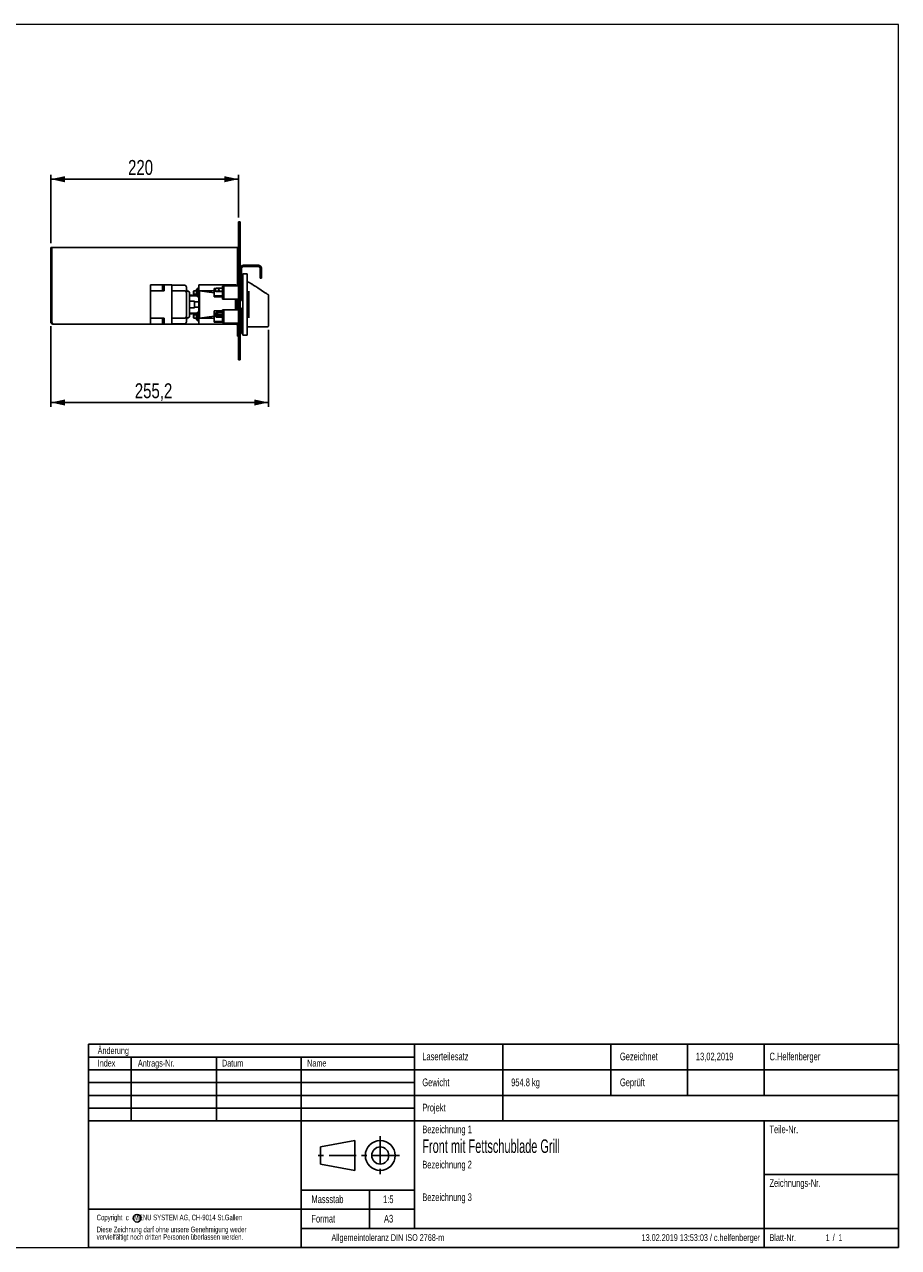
# Model space of a CAD drawing. Header units: millimetres. Extents: x 24 to 2074, y 25 to 1460.
# Tile 3 of 3: x 1049 to 2074, y 25 to 1460. Entities that reach past the tile are written whole.
import ezdxf

# ---------------------------------------------------------------- set-up
doc = ezdxf.new("R2010")
doc.units = ezdxf.units.MM
doc.header["$LTSCALE"] = 5
doc.linetypes.add('CENTER', pattern=[10.16, 6.35, -1.27, 1.27, -1.27])
doc.layers.add('SLD-0', color=179, linetype='Continuous')
doc.styles.add('SLDTEXTSTYLE0', font='TXT', dxfattribs={"width": 0.638186})
doc.styles.add('SLDTEXTSTYLE1', font='TXT', dxfattribs={"width": 0.605})
doc.styles.add('SLDTEXTSTYLE2', font='TXT', dxfattribs={"width": 0.75})
doc.dimstyles.new('SLDDIMSTYLE0', dxfattribs={"dimtxt": 17.5, "dimasz": 16.51, "dimexe": 0, "dimexo": 0.0625, "dimgap": 4.375, "dimtad": 1, "dimrnd": 1e-09, "dimzin": 12, "dimdsep": 46, "dimtxsty": 'SLDTEXTSTYLE2', "dimsah": 1, "dimcen": 0.09, "dimadec": 0, "dimazin": 3, "dimtfac": 1, "dimtofl": 0, "dimtmove": 0, "dimatfit": 3, "dimfxl": 1, "dimfrac": 2, "dimtolj": 1, "dimtzin": 12, "dimarcsym": 0})

# ---------------------------------------------------------------- blocks, each defined once
blk = doc.blocks.new('SW_NOTE_0')
at = {"layer": 'SLD-0', "color": 0, "char_height": 6.615, "attachment_point": 1, "style": 'SLDTEXTSTYLE0'}
for s, insert in [('Copyright  c   MENU SYSTEM AG, CH-9014 St.Gallen', (0, 8.5)), ('vervielfältigt noch dritten Personen überlassen werden.', (0, -14.4)), ('Diese Zeichnung darf ohne unsere Genehmigung weder', (0, -5.6))]:
    blk.add_mtext(s, dxfattribs=dict(at, insert=insert))
blk = doc.blocks.new('_D_2')
at = {"layer": 'SLD-0'}
for p, q in [((1079.9, 1106), (1079.9, 1011.5)), ((1335.1, 1101.6), (1335.1, 1011.5)), ((1079.9, 1016.5), (1335.1, 1016.5))]:
    blk.add_line(p, q, dxfattribs=at)
for points in [[(1079.9, 1016.5), (1096.4, 1012.9), (1096.4, 1020)], [(1335.1, 1016.5), (1318.6, 1020), (1318.6, 1012.9)]]:
    blk.add_solid(points, dxfattribs=at)
at = {"layer": 'SLD-0', "insert": (1178.4, 1039), "char_height": 17.5, "attachment_point": 1, "style": 'SLDTEXTSTYLE2'}
blk.add_mtext('255,2', dxfattribs=at)
blk = doc.blocks.new('_D_3')
at = {"layer": 'SLD-0'}
for p, q in [((1079.9, 1203.5), (1079.9, 1283.5)), ((1299.9, 1278.5), (1079.9, 1278.5)), ((1299.9, 1233.5), (1299.9, 1283.5))]:
    blk.add_line(p, q, dxfattribs=at)
for points in [[(1079.9, 1278.5), (1096.4, 1274.8), (1096.4, 1282)], [(1299.9, 1278.5), (1283.4, 1282), (1283.4, 1274.8)]]:
    blk.add_solid(points, dxfattribs=at)
at = {"layer": 'SLD-0', "insert": (1170.5, 1301), "char_height": 17.5, "attachment_point": 1, "style": 'SLDTEXTSTYLE2'}
blk.add_mtext('220', dxfattribs=at)

msp = doc.modelspace()

# ---------------------------------------------------------------- linework, layer by layer
at = {"color": 7, "linetype": 'Continuous', "lineweight": 18}
for p, q in [((2074, 1460), (24, 1460)), ((2074, 25), (2074, 1460)), ((24, 25), (2074, 25))]:
    msp.add_line(p, q, dxfattribs=at)
at = {"color": 7, "linetype": 'Continuous', "lineweight": 25}
for p, q in [((1299.9, 1223.45), (1299.9, 1228.45)), ((1299.9, 1228.45), (1301.9, 1228.45)), ((1299.9, 1223.45), (1299.9, 1071.45)), ((1301.9, 1228.45), (1301.9, 1223.45)), ((1301.9, 1223.45), (1301.9, 1071.45)), ((1079.9, 1110.95), (1079.9, 1198.45)), ((1079.9, 1198.45), (1080.9, 1198.45)), ((1080.9, 1110.95), (1080.9, 1198.45)), ((1080.9, 1198.45), (1080.907, 1198.45)), ((1080.907, 1110.95), (1080.907, 1198.45)), ((1297.4, 1198.45), (1080.907, 1198.45)), ((1298.9, 1198.45), (1297.4, 1198.45)), ((1299.9, 1198.45), (1298.9, 1198.45)), ((1298.9, 1153.2), (1298.9, 1198.45)), ((1080.9, 1190.95), (1080.907, 1190.95)), ((1305.4, 1177.45), (1323.4, 1177.45)), ((1303.4, 1173.95), (1303.4, 1154.95)), ((1310, 1167.45), (1305.1, 1167.45)), ((1305.1, 1167.45), (1305.1, 1095.45)), ((1305.4, 1175.95), (1323.4, 1175.95)), ((1310, 1167.45), (1310, 1095.45)), ((1325.4, 1167.45), (1325.4, 1173.95)), ((1325.4, 1162.45), (1325.4, 1167.45)), ((1326.9, 1162.45), (1325.4, 1162.45)), ((1326.9, 1167.45), (1326.9, 1173.95)), ((1326.9, 1167.45), (1326.9, 1162.45)), ((1212.9, 1154.45), (1196.9, 1154.45)), ((1196.9, 1149.45), (1196.9, 1154.45)), ((1196.9, 1147.45), (1196.9, 1149.45)), ((1212.9, 1153.95), (1210.9, 1153.95)), ((1210.9, 1153.43), (1210.9, 1153.95)), ((1211.9, 1153.43), (1210.9, 1153.43)), ((1210.9, 1153.43), (1210.9, 1152.737)), ((1210.9, 1147.95), (1210.9, 1152.737)), ((1210.9, 1152.737), (1211.9, 1152.737)), ((1211.9, 1152.737), (1211.9, 1153.43)), ((1212.9, 1154.45), (1221.9, 1154.45)), ((1212.9, 1151.45), (1212.9, 1154.45)), ((1212.9, 1147.45), (1212.9, 1151.45)), ((1221.9, 1154.45), (1221.9, 1151.45)), ((1221.9, 1153.95), (1236.9, 1153.95)), ((1221.9, 1151.45), (1221.9, 1111.45)), ((1238.9, 1151.95), (1238.9, 1146.622)), ((1250.9, 1149.45), (1250.9, 1142.45)), ((1250.9, 1149.45), (1251.9, 1149.45)), ((1253.4, 1150.852), (1251.9, 1150.45)), ((1251.9, 1150.45), (1251.9, 1149.45)), ((1251.9, 1149.45), (1251.9, 1148.45)), ((1251.9, 1148.45), (1251.9, 1142.45)), ((1253.4, 1154.45), (1253.4, 1108.45)), ((1253.4, 1154.45), (1297.4, 1154.45)), ((1271.4, 1150.284), (1273.483, 1150.284)), ((1271.4, 1141.423), (1271.4, 1150.284)), ((1273.9, 1150.53), (1272.9, 1149.94)), ((1272.9, 1147.576), (1272.9, 1149.94)), ((1273.9, 1150.53), (1281.4, 1150.53)), ((1282.9, 1153.1), (1281.4, 1153.1)), ((1281.4, 1137.8), (1281.4, 1153.1)), ((1299.9, 1153.2), (1282.9, 1153.2)), ((1282.9, 1137.7), (1282.9, 1153.2)), ((1297.4, 1154.45), (1297.4, 1153.2)), ((1303.4, 1154.95), (1301.9, 1154.95)), ((1303.4, 1154.95), (1303.4, 1139.838)), ((1303.492, 1154.7), (1304.3, 1154.7)), ((1304.3, 1151.985), (1304.3, 1154.7)), ((1305.1, 1153.5), (1304.3, 1154.7)), ((1312.166, 1157.707), (1310, 1157.707)), ((1315.995, 1155.209), (1315.977, 1155.221)), ((1322.646, 1150.872), (1330.646, 1145.655)), ((1196.9, 1115.45), (1196.9, 1147.45)), ((1196.9, 1147.45), (1212.9, 1147.45)), ((1210.9, 1147.95), (1212.9, 1147.95)), ((1221.9, 1147.45), (1236.9, 1147.45)), ((1238.9, 1146.622), (1238.9, 1145.45)), ((1238.9, 1145.45), (1238.9, 1117.45)), ((1240.918, 1146.909), (1240.382, 1147.053)), ((1242.4, 1144.978), (1242.4, 1117.922)), ((1250.9, 1142.45), (1242.4, 1142.45)), ((1251.9, 1141.45), (1242.4, 1141.45)), ((1248.4, 1135.45), (1242.4, 1135.45)), ((1247.59, 1147.45), (1247.2, 1147.06)), ((1247.2, 1147.06), (1247.2, 1143.84)), ((1247.2, 1143.84), (1247.59, 1143.45)), ((1250.9, 1147.45), (1247.59, 1147.45)), ((1247.59, 1147.45), (1247.59, 1143.45)), ((1247.59, 1143.45), (1250.9, 1143.45)), ((1248.4, 1135.45), (1248.4, 1127.45)), ((1253.4, 1134.45), (1248.4, 1134.45)), ((1251.9, 1142.45), (1251.9, 1141.45)), ((1251.9, 1141.45), (1251.9, 1140.45)), ((1251.9, 1140.45), (1253.4, 1140.048)), ((1254.4, 1139.957), (1254.4, 1147.45)), ((1271.4, 1145.021), (1254.4, 1147.45)), ((1254.4, 1147.45), (1271.4, 1147.45)), ((1254.4, 1139.957), (1254.4, 1122.048)), ((1271.4, 1140.616), (1271.4, 1141.423)), ((1271.4, 1141.423), (1281.4, 1141.423)), ((1271.4, 1140.616), (1281.4, 1140.616)), ((1272.9, 1147.092), (1272.9, 1147.576)), ((1272.9, 1147.576), (1273.9, 1146.986)), ((1273.9, 1146.502), (1272.9, 1147.092)), ((1273.9, 1146.986), (1273.9, 1146.502)), ((1273.9, 1146.986), (1281.4, 1146.986)), ((1273.9, 1146.502), (1281.4, 1146.502)), ((1281.4, 1137.8), (1282.9, 1137.8)), ((1282.9, 1137.7), (1299.9, 1137.7)), ((1296.4, 1125.2), (1296.4, 1137.7)), ((1297.4, 1137.7), (1297.4, 1125.2)), ((1298.4, 1136.95), (1297.4, 1136.95)), ((1298.4, 1125.95), (1298.4, 1136.95)), ((1299.9, 1134.45), (1298.4, 1134.45)), ((1298.9, 1134.45), (1298.9, 1137.7)), ((1301.9, 1135.95), (1303.4, 1135.95)), ((1303.4, 1139.838), (1303.4, 1135.95)), ((1305.1, 1138.95), (1304.308, 1138.95)), ((1304.926, 1144.341), (1304.926, 1146.559)), ((1312.1, 1146.945), (1312.1, 1115.955)), ((1335.1, 1106.649), (1335.1, 1142.208)), ((1242.4, 1127.45), (1248.4, 1127.45)), ((1251.9, 1121.45), (1242.4, 1121.45)), ((1250.9, 1120.45), (1242.4, 1120.45)), ((1247.59, 1119.45), (1247.2, 1119.06)), ((1250.9, 1119.45), (1247.59, 1119.45)), ((1247.59, 1119.45), (1247.59, 1115.45)), ((1248.4, 1128.45), (1253.4, 1128.45)), ((1250.9, 1113.45), (1250.9, 1120.45)), ((1253.4, 1122.852), (1251.9, 1122.45)), ((1251.9, 1122.45), (1251.9, 1121.45)), ((1251.9, 1121.45), (1251.9, 1120.45)), ((1251.9, 1120.45), (1251.9, 1114.45)), ((1254.4, 1122.048), (1254.4, 1115.45)), ((1271.4, 1111.329), (1271.4, 1124.096)), ((1271.4, 1124.096), (1281.4, 1124.096)), ((1273.9, 1121.893), (1272.9, 1121.042)), ((1272.9, 1119.766), (1272.9, 1121.042)), ((1279.9, 1119.766), (1272.9, 1119.766)), ((1272.9, 1119.451), (1272.9, 1119.766)), ((1272.9, 1119.451), (1279.9, 1119.451)), ((1273.9, 1121.893), (1281.4, 1121.893)), ((1279.9, 1118.914), (1279.9, 1119.766)), ((1282.9, 1125.1), (1281.4, 1125.1)), ((1281.4, 1110.939), (1281.4, 1125.1)), ((1299.9, 1125.2), (1282.9, 1125.2)), ((1282.9, 1110.854), (1282.9, 1125.2)), ((1297.4, 1125.95), (1298.4, 1125.95)), ((1298.4, 1128.45), (1299.9, 1128.45)), ((1298.9, 1125.2), (1298.9, 1128.45)), ((1303.4, 1126.95), (1301.9, 1126.95)), ((1303.4, 1126.95), (1303.4, 1107.95)), ((1304.308, 1123.95), (1305.1, 1123.95)), ((1305.1, 1121.4), (1304.805, 1120.957)), ((1079.9, 1110.95), (1080.9, 1110.95)), ((1196.9, 1108.45), (1082.4, 1108.45)), ((1212.9, 1115.45), (1196.9, 1115.45)), ((1196.9, 1113.45), (1196.9, 1115.45)), ((1196.9, 1108.45), (1196.9, 1113.45)), ((1196.9, 1108.45), (1212.9, 1108.45)), ((1212.9, 1114.95), (1210.9, 1114.95)), ((1210.9, 1114.43), (1210.9, 1114.95)), ((1211.9, 1114.43), (1210.9, 1114.43)), ((1210.9, 1114.43), (1210.9, 1113.737)), ((1210.9, 1108.95), (1210.9, 1113.737)), ((1210.9, 1113.737), (1211.9, 1113.737)), ((1210.9, 1108.95), (1212.9, 1108.95)), ((1211.9, 1113.737), (1211.9, 1114.43)), ((1212.9, 1115.45), (1212.9, 1111.45)), ((1212.9, 1108.45), (1212.9, 1111.45)), ((1221.9, 1108.45), (1212.9, 1108.45)), ((1236.9, 1115.45), (1221.9, 1115.45)), ((1221.9, 1111.45), (1221.9, 1108.45)), ((1236.9, 1108.95), (1221.9, 1108.95)), ((1253.4, 1108.45), (1221.9, 1108.45)), ((1238.9, 1117.45), (1238.9, 1116.278)), ((1238.9, 1116.278), (1238.9, 1110.95)), ((1240.382, 1115.847), (1240.918, 1115.991)), ((1247.2, 1119.06), (1247.2, 1115.84)), ((1247.2, 1115.84), (1247.59, 1115.45)), ((1247.59, 1115.45), (1250.9, 1115.45)), ((1251.9, 1113.45), (1250.9, 1113.45)), ((1251.9, 1114.45), (1251.9, 1113.45)), ((1251.9, 1113.45), (1251.9, 1112.45)), ((1251.9, 1112.45), (1253.4, 1112.048)), ((1253.4, 1108.45), (1297.4, 1108.45)), ((1271.4, 1117.879), (1254.4, 1115.45)), ((1271.4, 1115.45), (1254.4, 1115.45)), ((1271.4, 1111.329), (1281.4, 1111.329)), ((1271.4, 1110.804), (1271.4, 1111.329)), ((1271.4, 1110.804), (1281.4, 1110.804)), ((1272.9, 1117.638), (1272.9, 1118.914)), ((1272.9, 1118.914), (1279.9, 1118.914)), ((1272.9, 1117.638), (1273.9, 1116.787)), ((1272.9, 1117.323), (1272.9, 1117.638)), ((1273.9, 1116.472), (1272.9, 1117.323)), ((1273.9, 1116.787), (1281.4, 1116.787)), ((1273.9, 1116.787), (1273.9, 1116.472)), ((1273.9, 1116.472), (1281.4, 1116.472)), ((1281.4, 1109.8), (1281.4, 1110.939)), ((1281.4, 1109.8), (1282.9, 1109.8)), ((1282.9, 1109.7), (1282.9, 1110.854)), ((1282.9, 1109.7), (1299.9, 1109.7)), ((1297.4, 1109.7), (1297.4, 1108.45)), ((1299.4, 1108.45), (1297.4, 1108.45)), ((1298.9, 1094.45), (1298.9, 1106.95)), ((1299.9, 1108.45), (1299.4, 1108.45)), ((1301.9, 1107.95), (1303.4, 1107.95)), ((1303.4, 1107.95), (1303.4, 1102.45)), ((1304.926, 1116.341), (1304.926, 1118.559)), ((1310, 1105.15), (1334.1, 1105.15)), ((1335.1, 1106.649), (1335.1, 1106.15)), ((1299.9, 1094.45), (1298.9, 1094.45)), ((1303.4, 1097.45), (1301.9, 1097.45)), ((1303.4, 1102.45), (1303.4, 1097.45)), ((1305.1, 1095.45), (1310, 1095.45)), ((1299.9, 1066.45), (1299.9, 1071.45)), ((1301.9, 1066.45), (1299.9, 1066.45)), ((1301.9, 1071.45), (1301.9, 1066.45))]:
    msp.add_line(p, q, dxfattribs=at)
at = {"color": 7, "linetype": 'Continuous', "lineweight": 25, "flags": 128}
for points in [[(1276.316, 1148.758), (1276.361, 1148.89), (1276.487, 1149.002), (1276.677, 1149.077), (1276.9, 1149.103), (1277.123, 1149.077), (1277.313, 1149.002), (1277.439, 1148.89), (1277.484, 1148.758), (1277.439, 1148.626), (1277.313, 1148.514), (1277.123, 1148.439), (1276.9, 1148.413), (1276.677, 1148.439), (1276.487, 1148.514), (1276.361, 1148.626), (1276.316, 1148.758)], [(1312.166, 1157.707), (1312.573, 1157.441), (1313.35, 1156.935), (1314.488, 1156.193), (1315.977, 1155.221)], [(1315.977, 1155.221), (1318.018, 1153.89), (1320.277, 1152.417), (1322.646, 1150.872)], [(1330.646, 1145.655), (1331.341, 1145.202), (1332.014, 1144.762), (1332.646, 1144.35), (1333.217, 1143.978), (1333.71, 1143.656), (1334.11, 1143.395), (1334.405, 1143.203), (1334.585, 1143.086), (1334.646, 1143.046)], [(1274.887, 1120.617), (1275.078, 1120.649), (1275.241, 1120.741), (1275.349, 1120.879), (1275.387, 1121.042), (1275.349, 1121.205), (1275.241, 1121.343), (1275.078, 1121.435), (1274.887, 1121.468), (1274.696, 1121.435), (1274.534, 1121.343), (1274.425, 1121.205), (1274.387, 1121.042), (1274.425, 1120.879), (1274.534, 1120.741), (1274.696, 1120.649), (1274.887, 1120.617)], [(1080.9, 1110.95), (1081.018, 1110.366), (1081.3, 1109.953)], [(1082.4, 1108.45), (1082.057, 1108.611), (1081.714, 1109.074), (1081.371, 1109.779), (1081.027, 1110.634), (1080.907, 1110.95)], [(1274.887, 1117.212), (1275.078, 1117.245), (1275.241, 1117.337), (1275.349, 1117.475), (1275.387, 1117.638), (1275.349, 1117.801), (1275.241, 1117.939), (1275.078, 1118.031), (1274.887, 1118.063), (1274.696, 1118.031), (1274.534, 1117.939), (1274.425, 1117.801), (1274.387, 1117.638), (1274.425, 1117.475), (1274.534, 1117.337), (1274.696, 1117.245), (1274.887, 1117.212)]]:
    msp.add_lwpolyline(points, dxfattribs=at)
at = {"color": 7, "linetype": 'Continuous', "lineweight": 25}
for centre, radius, start, end in [((1305.4, 1173.95), 3.5, 90, 180), ((1323.4, 1173.95), 3.5, 0, 90), ((1305.4, 1173.95), 2, 90, 180), ((1323.4, 1173.95), 2, 0, 90), ((1236.9, 1151.95), 2, 360, 90), ((1240.9, 1148.985), 2, 180, 255), ((1276.872, 1147.839), 0.78, 87.948057, 119.840921), ((1276.928, 1147.839), 0.78, 60.159079, 92.051943), ((1281.089, 1146.559), 23.837, 0, 20.611354), ((1315.084, 1154.406), 1.215, 350.624491, 41.392275), ((1236.9, 1145.45), 2, 0, 90), ((1240.4, 1144.978), 2, 0, 75), ((1281.089, 1144.341), 23.837, 339.388646, 0), ((1334.1, 1142.208), 1, 0, 56.888658), ((1274.887, 1120.632), 0.529, 28.538774, 151.461226), ((1281.089, 1118.559), 23.837, 0, 20.611354), ((1082.4, 1110.95), 2.5, 179.999986, 269.999929), ((1236.9, 1117.45), 2, 270, 0), ((1236.9, 1110.95), 2, 270, 0), ((1240.9, 1113.915), 2, 105, 180), ((1240.4, 1117.922), 2, 285, 0), ((1274.887, 1117.228), 0.529, 28.538774, 151.461226), ((1297.4, 1106.95), 1.5, 0, 90), ((1297.4, 1106.95), 2.5, 0, 36.869898), ((1281.089, 1116.341), 23.837, 339.388646, 0), ((1334.1, 1106.15), 1, 270, 0)]:
    msp.add_arc(centre, radius, start, end, dxfattribs=at)
at = {"layer": 'SLD-0'}
for p, q in [((1124, 263.5), (2074, 263.5)), ((1124, 263.5), (1124, 25)), ((1506.5, 263.5), (1506.5, 47.5)), ((1610, 263.5), (1610, 173.5)), ((1736.5, 263.5), (1736.5, 203.5)), ((1826.5, 263.5), (1826.5, 203.5)), ((1916.5, 263.5), (1916.5, 203.5)), ((2074, 263.5), (2074, 25)), ((1124, 248.5), (1506.5, 248.5)), ((1174, 248.5), (1174, 173.5)), ((1274, 248.5), (1274, 173.5)), ((1373.5, 248.5), (1373.5, 25)), ((1124, 233.5), (2074, 233.5)), ((1124, 218.5), (1506.5, 218.5)), ((1124, 203.5), (2074, 203.5)), ((1124, 188.5), (1506.5, 188.5)), ((1124, 173.5), (2074, 173.5)), ((1916.5, 173.5), (1916.5, 25)), ((1396.25, 143), (1436.25, 150.5)), ((1436.25, 150.5), (1436.25, 115.5)), ((1396.25, 123), (1396.25, 143)), ((1436.25, 115.5), (1396.25, 123)), ((1916.5, 110.5), (2074, 110.5)), ((1373.5, 92.5), (1506.5, 92.5)), ((1453.5, 92.5), (1453.5, 47.5)), ((1124, 70), (1506.5, 70)), ((1373.5, 47.5), (2074, 47.5)), ((1124, 25), (2074, 25))]:
    msp.add_line(p, q, dxfattribs=at)
at = {"layer": 'SLD-0', "linetype": 'CENTER'}
for p, q in [((1466.25, 155.5), (1466.25, 110.5)), ((1488.75, 133), (1391.25, 133))]:
    msp.add_line(p, q, dxfattribs=at)
at = {"layer": 'SLD-0'}
for centre, radius in [((1466.25, 133), 17.5), ((1466.25, 133), 10), ((1181.134, 59.391), 4.5)]:
    msp.add_circle(centre, radius, dxfattribs=at)

# ---------------------------------------------------------------- block references
msp.add_blockref('SW_NOTE_0', (1133.649, 55.126), dxfattribs=at)

# ---------------------------------------------------------------- texts
for s, insert, char_height, attachment_point, style in [('Änderung', (1134.834, 259.99), 7.9375, 1, 'SLDTEXTSTYLE0'), ('Index', (1134.834, 245.341), 7.9375, 1, 'SLDTEXTSTYLE0'), ('Antrags-Nr.', (1182.022, 245.341), 7.9375, 1, 'SLDTEXTSTYLE0'), ('Datum', (1280.627, 245.341), 7.9375, 1, 'SLDTEXTSTYLE0'), ('Name', (1380.485, 245.341), 7.9375, 1, 'SLDTEXTSTYLE0'), ('Laserteilesatz', (1515.551, 253.682), 9.017, 1, 'SLDTEXTSTYLE0'), ('Gezeichnet', (1747.283, 253.682), 9.017, 1, 'SLDTEXTSTYLE0'), ('13,02,2019', (1836.38, 253.682), 9.017, 1, 'SLDTEXTSTYLE0'), ('C.Helfenberger', (1922.698, 253.682), 9.017, 1, 'SLDTEXTSTYLE0'), ('Gewicht', (1515.551, 223.306), 9.017, 1, 'SLDTEXTSTYLE0'), ('954.8 kg', (1619.742, 223.306), 9.017, 1, 'SLDTEXTSTYLE0'), ('Geprüft', (1747.283, 223.306), 9.017, 1, 'SLDTEXTSTYLE0'), ('Projekt', (1515.551, 193.701), 9.017, 1, 'SLDTEXTSTYLE0'), ('Bezeichnung 1', (1515.551, 168.152), 9.017, 1, 'SLDTEXTSTYLE0'), ('Teile-Nr.', (1922.698, 168.152), 9.017, 1, 'SLDTEXTSTYLE0'), ('Front mit Fettschublade Grill', (1515.551, 151.884), 15.875, 1, 'SLDTEXTSTYLE1'), ('Bezeichnung 2', (1515.551, 126.81), 9.017, 1, 'SLDTEXTSTYLE0'), ('Zeichnungs-Nr.', (1922.698, 105.202), 9.017, 1, 'SLDTEXTSTYLE0'), ('Massstab', (1385.529, 86.161), 9.017, 1, 'SLDTEXTSTYLE0'), ('1:5', (1469.548, 86.161), 9.017, 1, 'SLDTEXTSTYLE0'), ('Bezeichnung 3', (1515.551, 88.545), 9.017, 1, 'SLDTEXTSTYLE0'), ('Format', (1385.529, 63.365), 9.017, 1, 'SLDTEXTSTYLE0'), ('A3', (1470.638, 63.365), 9.017, 1, 'SLDTEXTSTYLE0'), ('Allgemeintoleranz DIN ISO 2768-m', (1475.145, 40.661), 7.9375, 2, 'SLDTEXTSTYLE0'), ('13.02.2019 13:53:03 / c.helfenberger', (1911.642, 40.661), 7.9375, 3, 'SLDTEXTSTYLE0'), ('Blatt-Nr.', (1922.698, 40.661), 7.9375, 1, 'SLDTEXTSTYLE0'), ('1', (1988.558, 40.661), 7.938, 1, 'SLDTEXTSTYLE0'), ('/', (1996.797, 40.661), 7.938, 1, 'SLDTEXTSTYLE0'), ('1', (2003.437, 40.661), 7.938, 1, 'SLDTEXTSTYLE0')]:
    msp.add_mtext(s, dxfattribs=dict(at, insert=insert, char_height=char_height, attachment_point=attachment_point, style=style))

# ---------------------------------------------------------------- dimensions: what is measured, and where the dimension line sits
for base, p1, p2, picture, middle in [((1079.9, 1278.45), (1299.9, 1228.45), (1079.9, 1198.45), '_D_3', (1189.9, 1278.45)), ((1335.1, 1016.45), (1079.9, 1110.95), (1335.1, 1106.649), '_D_2', (1207.5, 1016.45))]:
    dim = msp.add_linear_dim(base=base, p1=p1, p2=p2, dimstyle='SLDDIMSTYLE0', dxfattribs=at)
    dim.commit()
    dim.dimension.update_dxf_attribs({"geometry": picture, "text_midpoint": middle, "dimtype": 160})

doc.saveas('drawing.dxf')
